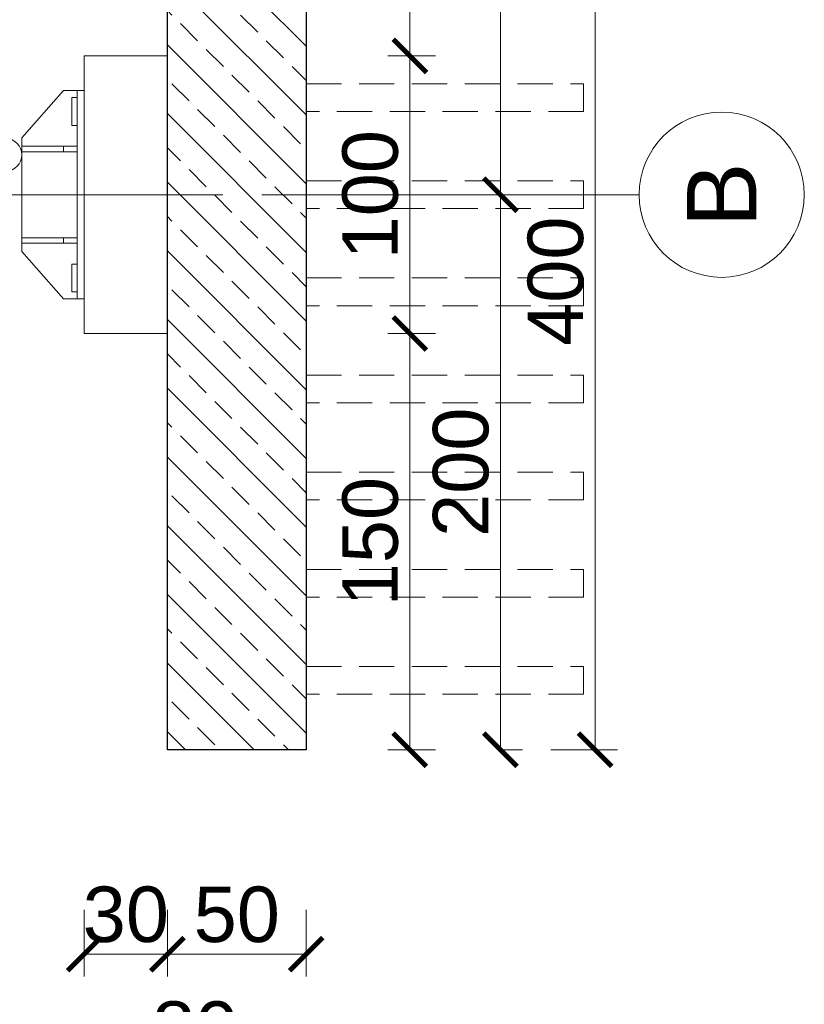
# Model space of a CAD drawing. Extents: x 261105 to 7565828, y -85627 to 5881792.
# Tile 113 of 116: x 366723 to 369551, y -25220 to -21672. Entities that reach past the tile are written whole.
import ezdxf

# ---------------------------------------------------------------- set-up
doc = ezdxf.new("R2010")
doc.units = 0
doc.header["$MEASUREMENT"] = 0
doc.linetypes.add('DASHDOT2', pattern=[0.5, 0.25, -0.125, 0, -0.125])
doc.linetypes.add('DASHED', pattern=[19.05, 12.7, -6.35])
doc.layers.add('100_rzut_okna', color=1, linetype='Continuous')
doc.layers.add('OSIE - OPIS', color=7, linetype='Continuous')
for name, color, linetype, lineweight in [('CZ-GR', 14, 'Continuous', 30), ('CZ-SR', 102, 'Continuous', 15), ('elementy wyposażenia', 95, 'Continuous', 15), ('OSIE', 7, 'Continuous', 5), ('wiata elewacja', 140, 'Continuous', 9)]:
    doc.layers.add(name, color=color, linetype=linetype, lineweight=lineweight)
doc.layers.add('wymiary', color=7, linetype='Continuous', lineweight=9, true_color=0x7f7f7f)
doc.styles.add('ARIAL', font='arial.ttf')
doc.dimstyles.new('mosstowy 1-100', dxfattribs={"dimscale": 20, "dimtxt": 10, "dimasz": 6, "dimexe": 4, "dimexo": 4, "dimgap": 2, "dimtad": 1, "dimdec": 0, "dimlfac": 0.1, "dimtxsty": 'ARIAL', "dimblk": 'ARCHTICK', "dimcen": 4, "dimclrd": 256, "dimclre": 256, "dimclrt": 7, "dimadec": 0, "dimazin": 0, "dimtfac": 1, "dimtdec": 0, "dimtmove": 1, "dimatfit": 3, "dimfxl": 8, "dimfxlon": 1, "dimlwd": -1, "dimlwe": 9, "dimarcsym": 0})

# ---------------------------------------------------------------- blocks, each defined once
blk = doc.blocks.new('_ArchTick')
at = {"layer": '100_rzut_okna', "color": 0, "linetype": 'Continuous', "const_width": 0.15}
blk.add_lwpolyline([(-0.5, -0.5), (0.5, 0.5)], dxfattribs=at)
blk = doc.blocks.new('*D1660')
at = {"layer": 'Defpoints', "color": 0}
for p in [(368418.1, -22302.5), (368455.6, -22302.5), (368418.1, -24302.5)]:
    blk.add_point(p, dxfattribs=at)
at = {"layer": 'wymiary', "lineweight": 9}
for p, q in [((368455.6, -22302.5), (368535.6, -22302.5)), ((368455.6, -24302.5), (368535.6, -24302.5))]:
    blk.add_line(p, q, dxfattribs=at)
at = {"layer": 'wymiary'}
blk.add_line((368455.6, -24302.5), (368455.6, -22302.5), dxfattribs=at)
at = {"layer": 'wymiary', "xscale": 120, "yscale": 120, "zscale": 120}
for p, rotation in [((368455.6, -22302.5), 90), ((368455.6, -24302.5), 270)]:
    blk.add_blockref('_ArchTick', p, dxfattribs=dict(at, rotation=rotation))
at = {"layer": 'wymiary', "color": 7, "insert": (368313.5, -23302.5), "char_height": 200, "attachment_point": 5, "rotation": 90, "style": 'ARIAL'}
blk.add_mtext('200', dxfattribs=at)
blk = doc.blocks.new('*D1661')
at = {"layer": 'Defpoints', "color": 0}
for p in [(368418.1, -20302.5), (368455.6, -20302.5), (368418.1, -22302.5)]:
    blk.add_point(p, dxfattribs=at)
at = {"layer": 'wymiary', "lineweight": 9}
for p, q in [((368455.6, -20302.5), (368535.6, -20302.5)), ((368455.6, -22302.5), (368535.6, -22302.5))]:
    blk.add_line(p, q, dxfattribs=at)
at = {"layer": 'wymiary'}
blk.add_line((368455.6, -22302.5), (368455.6, -20302.5), dxfattribs=at)
at = {"layer": 'wymiary', "xscale": 120, "yscale": 120, "zscale": 120}
for p, rotation in [((368455.6, -20302.5), 90), ((368455.6, -22302.5), 270)]:
    blk.add_blockref('_ArchTick', p, dxfattribs=dict(at, rotation=rotation))
at = {"layer": 'wymiary', "color": 7, "insert": (368313.5, -21302.5), "char_height": 200, "attachment_point": 5, "rotation": 90, "style": 'ARIAL'}
blk.add_mtext('200', dxfattribs=at)
blk = doc.blocks.new('*D1662')
at = {"layer": 'Defpoints', "color": 0}
for p in [(368129.1, -22802.5), (368302, -22802.5), (368302, -24302.5)]:
    blk.add_point(p, dxfattribs=at)
at = {"layer": 'wymiary', "lineweight": 9}
for p, q in [((368222, -22802.5), (368049.1, -22802.5)), ((368222, -24302.5), (368049.1, -24302.5))]:
    blk.add_line(p, q, dxfattribs=at)
at = {"layer": 'wymiary'}
blk.add_line((368129.1, -24302.5), (368129.1, -22802.5), dxfattribs=at)
at = {"layer": 'wymiary', "xscale": 120, "yscale": 120, "zscale": 120}
for p, rotation in [((368129.1, -22802.5), 90), ((368129.1, -24302.5), 270)]:
    blk.add_blockref('_ArchTick', p, dxfattribs=dict(at, rotation=rotation))
at = {"layer": 'wymiary', "color": 7, "insert": (367987, -23552.5), "char_height": 200, "attachment_point": 5, "rotation": 90, "style": 'ARIAL'}
blk.add_mtext('150', dxfattribs=at)
blk = doc.blocks.new('*D1663')
at = {"layer": 'Defpoints', "color": 0}
for p in [(366955.3, -15762.6), (367755.3, -20226.7), (366955.3, -21802.5)]:
    blk.add_point(p, dxfattribs=at)
at = {"layer": 'wymiary', "lineweight": 9}
for p, q in [((366955.3, -15922.6), (366955.3, -15682.6)), ((367755.3, -15922.6), (367755.3, -15682.6))]:
    blk.add_line(p, q, dxfattribs=at)
at = {"layer": 'wymiary'}
blk.add_line((367755.3, -15762.6), (366955.3, -15762.6), dxfattribs=at)
at = {"layer": 'wymiary', "xscale": 120, "yscale": 120, "zscale": 120, "rotation": 180}
blk.add_blockref('_ArchTick', (366955.3, -15762.6), dxfattribs=at)
at = {"layer": 'wymiary', "xscale": 120, "yscale": 120, "zscale": 120}
blk.add_blockref('_ArchTick', (367755.3, -15762.6), dxfattribs=at)
at = {"layer": 'wymiary', "color": 7, "insert": (367355.3, -15620.4), "char_height": 200, "attachment_point": 5, "style": 'ARIAL'}
blk.add_mtext('80', dxfattribs=at)
blk = doc.blocks.new('*D1664')
at = {"layer": 'Defpoints', "color": 0}
for p in [(361745.3, -15762.6), (361745.3, -17267.5), (366955.3, -21802.5)]:
    blk.add_point(p, dxfattribs=at)
at = {"layer": 'wymiary', "lineweight": 9}
for p, q in [((361745.3, -15922.6), (361745.3, -15682.6)), ((366955.3, -15922.6), (366955.3, -15682.6))]:
    blk.add_line(p, q, dxfattribs=at)
at = {"layer": 'wymiary'}
blk.add_line((366955.3, -15762.6), (361745.3, -15762.6), dxfattribs=at)
at = {"layer": 'wymiary', "xscale": 120, "yscale": 120, "zscale": 120, "rotation": 180}
blk.add_blockref('_ArchTick', (361745.3, -15762.6), dxfattribs=at)
at = {"layer": 'wymiary', "xscale": 120, "yscale": 120, "zscale": 120}
blk.add_blockref('_ArchTick', (366955.3, -15762.6), dxfattribs=at)
at = {"layer": 'wymiary', "color": 7, "insert": (364350.3, -15620.4), "char_height": 200, "attachment_point": 5, "style": 'ARIAL'}
blk.add_mtext('521', dxfattribs=at)
blk = doc.blocks.new('*D1669')
at = {"layer": 'Defpoints', "color": 0}
for p in [(368134.4, -20302.5), (368797, -20302.5), (368134.4, -24302.5)]:
    blk.add_point(p, dxfattribs=at)
at = {"layer": 'wymiary', "lineweight": 9}
for p, q in [((368637, -20302.5), (368877, -20302.5)), ((368637, -24302.5), (368877, -24302.5))]:
    blk.add_line(p, q, dxfattribs=at)
at = {"layer": 'wymiary'}
blk.add_line((368797, -24302.5), (368797, -20302.5), dxfattribs=at)
at = {"layer": 'wymiary', "xscale": 120, "yscale": 120, "zscale": 120}
for p, rotation in [((368797, -20302.5), 90), ((368797, -24302.5), 270)]:
    blk.add_blockref('_ArchTick', p, dxfattribs=dict(at, rotation=rotation))
at = {"layer": 'wymiary', "color": 7, "insert": (368654.9, -22614), "char_height": 200, "attachment_point": 5, "rotation": 90, "style": 'ARIAL'}
blk.add_mtext('400', dxfattribs=at)
blk = doc.blocks.new('*D1670')
at = {"layer": 'Defpoints', "color": 0}
for p in [(368129.1, -21802.5), (368302, -21802.5), (368302, -22802.5)]:
    blk.add_point(p, dxfattribs=at)
at = {"layer": 'wymiary', "lineweight": 9}
for p, q in [((368222, -21802.5), (368049.1, -21802.5)), ((368222, -22802.5), (368049.1, -22802.5))]:
    blk.add_line(p, q, dxfattribs=at)
at = {"layer": 'wymiary'}
blk.add_line((368129.1, -22802.5), (368129.1, -21802.5), dxfattribs=at)
at = {"layer": 'wymiary', "xscale": 120, "yscale": 120, "zscale": 120}
for p, rotation in [((368129.1, -21802.5), 90), ((368129.1, -22802.5), 270)]:
    blk.add_blockref('_ArchTick', p, dxfattribs=dict(at, rotation=rotation))
at = {"layer": 'wymiary', "color": 7, "insert": (367987, -22302.5), "char_height": 200, "attachment_point": 5, "rotation": 90, "style": 'ARIAL'}
blk.add_mtext('100', dxfattribs=at)
blk = doc.blocks.new('*D1671')
at = {"layer": 'Defpoints', "color": 0}
for p in [(368129.1, -20302.5), (368302, -20302.5), (368302, -21802.5)]:
    blk.add_point(p, dxfattribs=at)
at = {"layer": 'wymiary', "lineweight": 9}
for p, q in [((368222, -20302.5), (368049.1, -20302.5)), ((368222, -21802.5), (368049.1, -21802.5))]:
    blk.add_line(p, q, dxfattribs=at)
at = {"layer": 'wymiary'}
blk.add_line((368129.1, -21802.5), (368129.1, -20302.5), dxfattribs=at)
at = {"layer": 'wymiary', "xscale": 120, "yscale": 120, "zscale": 120}
for p, rotation in [((368129.1, -20302.5), 90), ((368129.1, -21802.5), 270)]:
    blk.add_blockref('_ArchTick', p, dxfattribs=dict(at, rotation=rotation))
at = {"layer": 'wymiary', "color": 7, "insert": (367987, -21052.5), "char_height": 200, "attachment_point": 5, "rotation": 90, "style": 'ARIAL'}
blk.add_mtext('150', dxfattribs=at)
blk = doc.blocks.new('*D1672')
at = {"layer": 'Defpoints', "color": 0}
for p in [(366955.3, -21802.5), (367255.3, -21802.5), (367255.3, -25039)]:
    blk.add_point(p, dxfattribs=at)
at = {"layer": 'wymiary', "lineweight": 9}
for p, q in [((366955.3, -24879), (366955.3, -25119)), ((367255.3, -24879), (367255.3, -25119))]:
    blk.add_line(p, q, dxfattribs=at)
at = {"layer": 'wymiary'}
blk.add_line((366955.3, -25039), (367255.3, -25039), dxfattribs=at)
at = {"layer": 'wymiary', "xscale": 120, "yscale": 120, "zscale": 120, "rotation": 180}
blk.add_blockref('_ArchTick', (366955.3, -25039), dxfattribs=at)
at = {"layer": 'wymiary', "xscale": 120, "yscale": 120, "zscale": 120}
blk.add_blockref('_ArchTick', (367255.3, -25039), dxfattribs=at)
at = {"layer": 'wymiary', "color": 7, "insert": (367105.3, -24896.8), "char_height": 200, "attachment_point": 5, "style": 'ARIAL'}
blk.add_mtext('30', dxfattribs=at)
blk = doc.blocks.new('*D1673')
at = {"layer": 'Defpoints', "color": 0}
for p in [(367255.3, -21802.5), (367755.3, -24055.4), (367755.3, -25039)]:
    blk.add_point(p, dxfattribs=at)
at = {"layer": 'wymiary', "lineweight": 9}
for p, q in [((367255.3, -24879), (367255.3, -25119)), ((367755.3, -24879), (367755.3, -25119))]:
    blk.add_line(p, q, dxfattribs=at)
at = {"layer": 'wymiary'}
blk.add_line((367255.3, -25039), (367755.3, -25039), dxfattribs=at)
at = {"layer": 'wymiary', "xscale": 120, "yscale": 120, "zscale": 120, "rotation": 180}
blk.add_blockref('_ArchTick', (367255.3, -25039), dxfattribs=at)
at = {"layer": 'wymiary', "xscale": 120, "yscale": 120, "zscale": 120}
blk.add_blockref('_ArchTick', (367755.3, -25039), dxfattribs=at)
at = {"layer": 'wymiary', "color": 7, "insert": (367505.3, -24896.9), "char_height": 200, "attachment_point": 5, "style": 'ARIAL'}
blk.add_mtext('50', dxfattribs=at)
blk = doc.blocks.new('*D1674')
at = {"layer": 'Defpoints', "color": 0}
for p in [(366955.3, -22802.5), (367755.3, -22802.5), (367755.3, -25452.7)]:
    blk.add_point(p, dxfattribs=at)
at = {"layer": 'wymiary', "lineweight": 9}
for p, q in [((366955.3, -25292.7), (366955.3, -25532.7)), ((367755.3, -25292.7), (367755.3, -25532.7))]:
    blk.add_line(p, q, dxfattribs=at)
at = {"layer": 'wymiary'}
blk.add_line((366955.3, -25452.7), (367755.3, -25452.7), dxfattribs=at)
at = {"layer": 'wymiary', "xscale": 120, "yscale": 120, "zscale": 120, "rotation": 180}
blk.add_blockref('_ArchTick', (366955.3, -25452.7), dxfattribs=at)
at = {"layer": 'wymiary', "xscale": 120, "yscale": 120, "zscale": 120}
blk.add_blockref('_ArchTick', (367755.3, -25452.7), dxfattribs=at)
at = {"layer": 'wymiary', "color": 7, "insert": (367355.3, -25310.6), "char_height": 200, "attachment_point": 5, "style": 'ARIAL'}
blk.add_mtext('80', dxfattribs=at)
blk = doc.blocks.new('FFFFFFFF')
at = {"layer": 'CZ-SR', "color": 253, "linetype": 'DASHED', "ltscale": 10, "true_color": 0xb2b2b2, "elevation": 0}
for points in [[(367755.3, -21902.5), (368755.3, -21902.5), (368755.3, -22002.5), (367755.3, -22002.5)], [(367755.3, -22252.5), (368755.3, -22252.5), (368755.3, -22352.5), (367755.3, -22352.5)], [(367755.3, -22602.5), (368755.3, -22602.5), (368755.3, -22702.5), (367755.3, -22702.5)], [(367755.3, -22952.5), (368755.3, -22952.5), (368755.3, -23052.5), (367755.3, -23052.5)], [(367755.3, -23302.5), (368755.3, -23302.5), (368755.3, -23402.5), (367755.3, -23402.5)], [(367755.3, -23652.5), (368755.3, -23652.5), (368755.3, -23752.5), (367755.3, -23752.5)], [(367755.3, -24002.5), (368755.3, -24002.5), (368755.3, -24102.5), (367755.3, -24102.5)]]:
    blk.add_lwpolyline(points, dxfattribs=at)

msp = doc.modelspace()

# ---------------------------------------------------------------- hatches: boundary and pattern name
at = {"layer": 'wymiary'}
h = msp.add_hatch(dxfattribs=at)
h.set_pattern_fill('ANSI33', color=256, scale=700, angle=90, style=0)
h.paths.add_polyline_path([(367255.3, -24302.5), (367755.3, -24302.5), (367755.3, -20302.5), (367255.3, -20302.5)])

# ---------------------------------------------------------------- linework, layer by layer
at = {"layer": 'CZ-GR'}
for p, q in [((367255.3, -24302.5, 0), (367255.3, -20302.5, 0)), ((367755.3, -20302.5, 0), (367755.3, -24302.5, 0)), ((367755.3, -24302.5, 0), (367255.3, -24302.5, 0))]:
    msp.add_line(p, q, dxfattribs=at)
at = {"layer": 'elementy wyposażenia', "color": 252, "true_color": 0x919191}
for q in [(366730.3, -22097.5, 0), (366730.3, -22097.5, 0), (366730.3, -22147.5, 0), (366730.3, -22147.5, 0)]:
    msp.add_line((366730.3, -22127.5, 0), q, dxfattribs=at)
msp.add_circle((366672.4, -22158.8, 0), 58.5, dxfattribs=at)
at = {"layer": 'OSIE', "linetype": 'DASHDOT2', "ltscale": 3000}
for p in [(368345.3, -22302.5, 0), (368955.3, -22302.5, 0)]:
    msp.add_line(p, (360831.3, -22302.5, 0), dxfattribs=at)
at = {"layer": 'OSIE'}
msp.add_circle((369253, -22302.5, 0), 297.7, dxfattribs=at)
at = {"layer": 'wiata elewacja'}
for p, q in [((367255.3, -24302.5, 0), (367255.3, -20302.5, 0)), ((367755.3, -20302.5, 0), (367755.3, -24302.5, 0)), ((366955.3, -22802.5, 0), (366955.3, -21802.5, 0)), ((366955.3, -21802.5, 0), (367255.3, -21802.5, 0)), ((366955.3, -22802.5, 0), (366955.3, -21802.5, 0)), ((366955.3, -21802.5, 0), (367255.3, -21802.5, 0)), ((367255.3, -21802.5, 0), (367255.3, -22802.5, 0)), ((367255.3, -21802.5, 0), (367255.3, -22802.5, 0)), ((366880.3, -21927.5, 0), (366730.3, -22097.5, 0)), ((366880.3, -21927.5, 0), (366730.3, -22097.5, 0)), ((366880.3, -21927.5, 0), (366930.3, -21927.5, 0)), ((366880.3, -21927.5, 0), (366930.3, -21927.5, 0)), ((366930.3, -21952.5, 0), (366910.3, -21952.5, 0)), ((366910.3, -21952.5, 0), (366910.3, -22052.5, 0)), ((366930.3, -21952.5, 0), (366910.3, -21952.5, 0)), ((366910.3, -21952.5, 0), (366910.3, -22052.5, 0)), ((366930.3, -21952.5, 0), (366930.3, -21927.5, 0)), ((366955.3, -21927.5, 0), (366930.3, -21927.5, 0)), ((366930.3, -21927.5, 0), (366930.3, -22677.5, 0)), ((366930.3, -21952.5, 0), (366930.3, -21927.5, 0)), ((366955.3, -21927.5, 0), (366930.3, -21927.5, 0)), ((366930.3, -21927.5, 0), (366930.3, -22677.5, 0)), ((366930.3, -21952.5, 0), (366930.3, -22052.5, 0)), ((366930.3, -21952.5, 0), (366930.3, -22052.5, 0)), ((366955.3, -21927.5, 0), (366955.3, -22677.5, 0)), ((366955.3, -21927.5, 0), (366955.3, -22677.5, 0)), ((366910.3, -22052.5, 0), (366930.3, -22052.5, 0)), ((366910.3, -22052.5, 0), (366930.3, -22052.5, 0)), ((366930.3, -22096.5, 0), (366930.3, -22052.5, 0)), ((366930.3, -22096.5, 0), (366930.3, -22052.5, 0)), ((366880.3, -22127.5, 0), (366730.3, -22127.5, 0)), ((366880.3, -22127.5, 0), (366730.3, -22127.5, 0)), ((366880.3, -22127.5, 0), (366880.3, -22147.5, 0)), ((366930.3, -22127.5, 0), (366880.3, -22127.5, 0)), ((366880.3, -22127.5, 0), (366880.3, -22147.5, 0)), ((366930.3, -22127.5, 0), (366880.3, -22127.5, 0)), ((366930.3, -22147.5, 0), (366930.3, -22127.5, 0)), ((366930.3, -22147.5, 0), (366930.3, -22127.5, 0)), ((366730.3, -22147.5, 0), (366880.3, -22147.5, 0)), ((366730.3, -22457.5, 0), (366730.3, -22147.5, 0)), ((366730.3, -22147.5, 0), (366880.3, -22147.5, 0)), ((366730.3, -22457.5, 0), (366730.3, -22147.5, 0)), ((366930.3, -22147.5, 0), (366880.3, -22147.5, 0)), ((366930.3, -22147.5, 0), (366880.3, -22147.5, 0)), ((366930.3, -22428.5, 0), (366930.3, -22176.5, 0)), ((366930.3, -22428.5, 0), (366930.3, -22176.5, 0)), ((366730.3, -22457.5, 0), (366730.3, -22477.5, 0)), ((366880.3, -22457.5, 0), (366730.3, -22457.5, 0)), ((366730.3, -22457.5, 0), (366730.3, -22477.5, 0)), ((366880.3, -22457.5, 0), (366730.3, -22457.5, 0)), ((366880.3, -22457.5, 0), (366880.3, -22477.5, 0)), ((366880.3, -22457.5, 0), (366930.3, -22457.5, 0)), ((366880.3, -22457.5, 0), (366880.3, -22477.5, 0)), ((366880.3, -22457.5, 0), (366930.3, -22457.5, 0)), ((366930.3, -22477.5, 0), (366930.3, -22457.5, 0)), ((366930.3, -22477.5, 0), (366930.3, -22457.5, 0)), ((366730.3, -22477.5, 0), (366880.3, -22477.5, 0)), ((366730.3, -22507.5, 0), (366730.3, -22477.5, 0)), ((366730.3, -22477.5, 0), (366880.3, -22477.5, 0)), ((366730.3, -22507.5, 0), (366730.3, -22477.5, 0)), ((366880.3, -22477.5, 0), (366930.3, -22477.5, 0)), ((366880.3, -22477.5, 0), (366930.3, -22477.5, 0)), ((366730.3, -22507.5, 0), (366880.3, -22677.5, 0)), ((366730.3, -22507.5, 0), (366880.3, -22677.5, 0)), ((366930.3, -22552.5, 0), (366930.3, -22508.5, 0)), ((366930.3, -22552.5, 0), (366930.3, -22508.5, 0)), ((366930.3, -22552.5, 0), (366910.3, -22552.5, 0)), ((366910.3, -22652.5, 0), (366910.3, -22552.5, 0)), ((366930.3, -22552.5, 0), (366910.3, -22552.5, 0)), ((366910.3, -22652.5, 0), (366910.3, -22552.5, 0)), ((366930.3, -22552.5, 0), (366930.3, -22652.5, 0)), ((366930.3, -22552.5, 0), (366930.3, -22652.5, 0)), ((366910.3, -22652.5, 0), (366930.3, -22652.5, 0)), ((366910.3, -22652.5, 0), (366930.3, -22652.5, 0)), ((366930.3, -22677.5, 0), (366930.3, -22652.5, 0)), ((366930.3, -22677.5, 0), (366930.3, -22652.5, 0)), ((366880.3, -22677.5, 0), (366930.3, -22677.5, 0)), ((366880.3, -22677.5, 0), (366930.3, -22677.5, 0)), ((366930.3, -22677.5, 0), (366955.3, -22677.5, 0)), ((366930.3, -22677.5, 0), (366955.3, -22677.5, 0)), ((367255.3, -22802.5, 0), (366955.3, -22802.5, 0)), ((367255.3, -22802.5, 0), (366955.3, -22802.5, 0)), ((367755.3, -24302.5, 0), (367255.3, -24302.5, 0))]:
    msp.add_line(p, q, dxfattribs=at)

# ---------------------------------------------------------------- block references
at = {"layer": 'wymiary'}
msp.add_blockref('FFFFFFFF', (0, 0), dxfattribs=at)

# ---------------------------------------------------------------- texts
at = {"layer": 'OSIE - OPIS', "style": 'ARIAL'}
msp.add_text('B', height=250, rotation=90, dxfattribs=at).set_placement((369378, -22419.4, 0))

# ---------------------------------------------------------------- dimensions: what is measured, and where the dimension line sits
at = {"layer": 'wymiary'}
for base, p1, p2, angle, override, picture, middle in [((361745.3, -15762.6, 0), (366955.3, -21802.5), (361745.3, -17267.5, 0), 180, {"dimblk": 'ArchTick'}, '*D1664', (364350.3, -15620.4, 0)), ((366955.3, -15762.6, 0), (367755.3, -20226.7, 0), (366955.3, -21802.5), 180, {"dimblk": 'ArchTick'}, '*D1663', (367355.3, -15620.4, 0)), ((368455.6, -20302.5, 0), (368418.1, -22302.5, 0), (368418.1, -20302.5, 0), 90, {"dimblk": 'ArchTick'}, '*D1661', (368313.5, -21302.5, 0)), ((368455.6, -22302.5, 0), (368418.1, -24302.5, 0), (368418.1, -22302.5, 0), 90, {"dimtxsty": 'ARIAL', "dimblk": 'ArchTick'}, '*D1660', (368313.5, -23302.5, 0)), ((368129.1, -22802.5, 0), (368302, -24302.5, 0), (368302, -22802.5, 0), 90, {"dimblk": 'ArchTick'}, '*D1662', (367987, -23552.5, 0))]:
    dim = msp.add_linear_dim(base=base, p1=p1, p2=p2, angle=angle, dimstyle='mosstowy 1-100', override=override, dxfattribs=at)
    dim.commit()
    dim.dimension.update_dxf_attribs({"geometry": picture, "text_midpoint": middle})
for base, p1, p2, picture, middle in [((368129.1, -20302.5), (368302, -21802.5), (368302, -20302.5, 0), '*D1671', (367987, -21052.5)), ((368129.1, -21802.5), (368302, -22802.5, 0), (368302, -21802.5, 0), '*D1670', (367987, -22302.5))]:
    dim = msp.add_linear_dim(base=base, p1=p1, p2=p2, angle=90, dimstyle='mosstowy 1-100', dxfattribs=at)
    dim.commit()
    dim.dimension.update_dxf_attribs({"geometry": picture, "text_midpoint": middle})
dim = msp.add_linear_dim(base=(368797, -20302.5), p1=(368134.4, -24302.5, 0), p2=(368134.4, -20302.5, 0), angle=90, dimstyle='mosstowy 1-100', override={"dimblk": 'ArchTick'}, dxfattribs=at)
dim.commit()
dim.dimension.update_dxf_attribs({"geometry": '*D1669', "text_midpoint": (368797, -22614), "dimtype": 160})
dim = msp.add_linear_dim(base=(367255.3, -25039), p1=(366955.3, -21802.5, 0), p2=(367255.3, -21802.5, 0), dimstyle='mosstowy 1-100', dxfattribs=at)
dim.commit()
dim.dimension.update_dxf_attribs({"geometry": '*D1672', "text_midpoint": (367105.3, -25039), "dimtype": 160})
for base, p1, p2, picture, middle in [((367755.3, -25039), (367255.3, -21802.5, 0), (367755.3, -24055.4, 0), '*D1673', (367505.3, -24896.9)), ((367755.3, -25452.7), (366955.3, -22802.5, 0), (367755.3, -22802.5, 0), '*D1674', (367355.3, -25310.6))]:
    dim = msp.add_linear_dim(base=base, p1=p1, p2=p2, dimstyle='mosstowy 1-100', dxfattribs=at)
    dim.commit()
    dim.dimension.update_dxf_attribs({"geometry": picture, "text_midpoint": middle})

doc.saveas('drawing.dxf')
